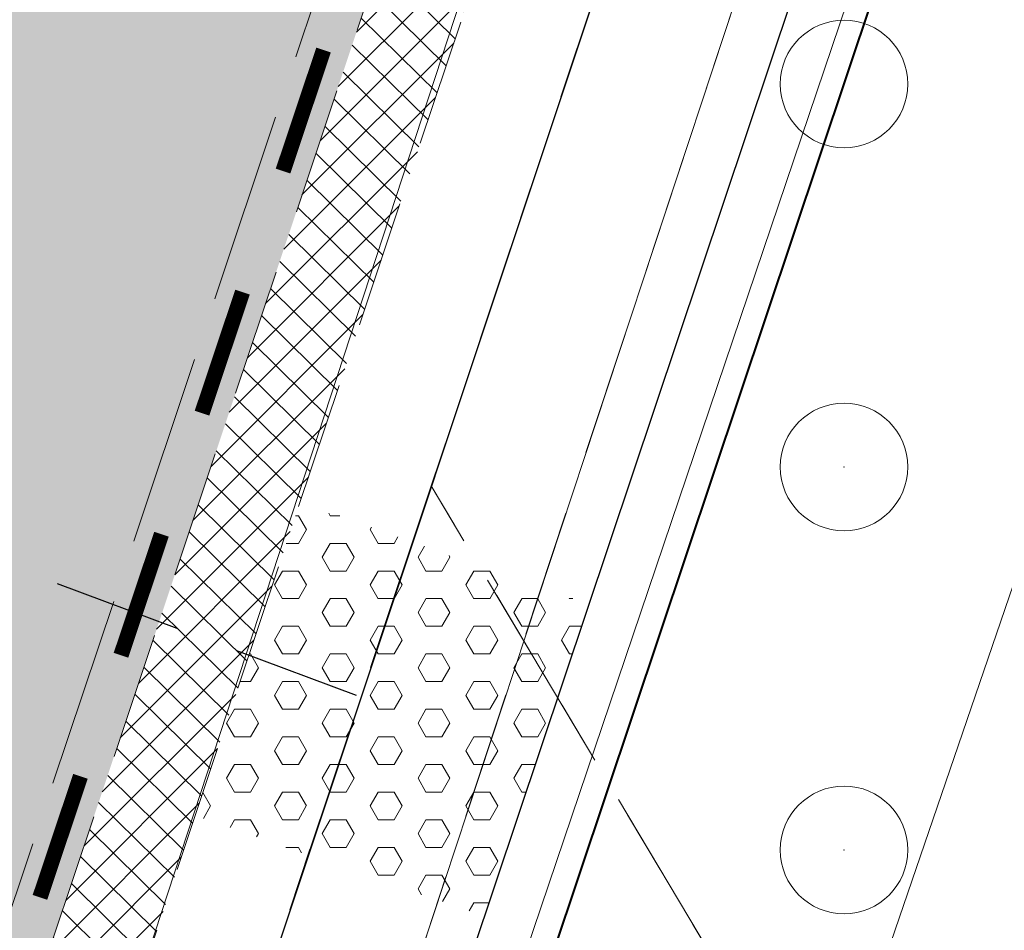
# Model space of a CAD drawing. Header units: metres. Extents: x 6599594 to 6600699, y 5687867 to 5691114.
# Tile 104 of 256: x 6599893.27 to 6599900.98, y 5688679.39 to 5688686.52. Entities that reach past the tile are written whole.
import ezdxf

# ---------------------------------------------------------------- set-up
doc = ezdxf.new("R2010")
doc.units = ezdxf.units.M
doc.header["$MEASUREMENT"] = 0
for name, pattern in [('1', [0]), ('3_EGBZ', [1.5, 1, -0.5]), ('BTO', [0]), ('BUG', [1.5, 1, -0.5]), ('BUW', [1.5, 1, -0.5]), ('GUK', [2, 1.5, -0.5]), ('GUZ', [1, 0.5, -0.5]), ('L_0_04', [1.5, 1, -0.5]), ('L_0_06', [2, 1.5, -0.5]), ('UPT', [0]), ('UPW', [0])]:
    doc.linetypes.add(name, pattern=pattern)
doc.layers.get('0').update_dxf_attribs({"color": 253, "linetype": 'CONTINUOUS', "lineweight": 13})
doc.layers.add('__gaPoziome', color=7, linetype='CONTINUOUS')
doc.layers.add('zzz.gaHSDomyslna', color=7, linetype='CONTINUOUS')
for name, color, linetype, lineweight in [('_dren', 30, '3_EGBZ', 40), ('_KDPRZYKANALIK', 14, 'BUW', 30), ('_kolor chodnik', 50, '1', 5), ('_kolor jezdnia', 4, '1', 0), ('_kolor pobocze', 211, '1', 5), ('_kolor umocn', 7, '1', 5), ('_kolor zjazdy kostka', 7, '1', 5), ('_kolor ścieżka @ 1', 10, '1', 0), ('_krawedz jezdni i pobocza', 7, 'BUG', 15), ('_podział mój', 201, 'BTO', 40), ('_row', 150, 'CONTINUOUS', 30), ('Dzialki', 130, '1', 30), ('Kontury', 252, 'GUK', 9), ('OT_Komunikacja', 7, 'CONTINUOUS', 0), ('OT_ZagospodarowanieTerenu', 7, 'CONTINUOUS', 0), ('UTTPOM_L_0', 30, 'UPT', 9), ('UWWPM_L_0', 5, 'UPW', 9), ('Uzytki', 252, 'GUZ', 9)]:
    doc.layers.add(name, color=color, linetype=linetype, lineweight=lineweight)
pattern_1 = [(45, (0, 0), (-0.1414213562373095, 0.1414213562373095), []), (135, (0, 0), (-0.1414213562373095, -0.1414213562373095), [])]

# ---------------------------------------------------------------- blocks, each defined once
blk = doc.blocks.new('230')
at = {"color": 0, "linetype": 'Continuous', "lineweight": 18}
blk.add_circle((0, 0), 1, dxfattribs=at)
blk = doc.blocks.new('hhh')
at = {"layer": '_podział mój'}
blk.add_line((6600030.348422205, 5689076.243038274), (6599864.227411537, 5688579.984196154), dxfattribs=at)
blk = doc.blocks.new('*U1196')
at = {"layer": 'zzz.gaHSDomyslna', "color": 182, "const_width": 0.12}
for points in [[(-64.75648564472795, -193.4492118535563), (-65.07391939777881, -194.3974923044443)], [(-65.391353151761, -195.3457727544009), (-65.70878690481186, -196.2940532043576)], [(-66.02622065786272, -197.2423336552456), (-66.34365441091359, -198.1906141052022)], [(-66.66108816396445, -199.1388945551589), (-66.97852191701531, -200.0871750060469)]]:
    blk.add_lwpolyline(points, dxfattribs=at)

msp = doc.modelspace()

# ---------------------------------------------------------------- hatches: boundary and pattern name
at = {"layer": '_kolor chodnik'}
h = msp.add_hatch(dxfattribs=at)
h.set_pattern_fill('ANSI37', color=256, scale=1.6)
h.set_pattern_definition(pattern_1)
h.paths.add_polyline_path([(6599849.938171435, 5688542.085872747), (6599852.232147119, 5688548.938742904), (6599853.573135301, 5688548.489851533), (6599853.827082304, 5688549.248475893), (6599851.793849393, 5688549.929093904), (6599849.895278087, 5688548.982823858), (6599847.823506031, 5688542.793750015)])
edge = h.paths.add_edge_path()
edge.add_line((6600018.106075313, 5689087.454911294), (6600022.42781917, 5689091.229234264))
edge.add_line((6600022.42781917, 5689091.229234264), (6600020.233254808, 5689093.742094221))
edge.add_line((6600020.233254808, 5689093.742094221), (6600017.159471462, 5689091.057656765))
edge.add_arc((6600023.275194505, 5689085.385140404), 8.34143334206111, 137.1531558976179, 148.8016577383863)
edge.add_line((6600016.140105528, 5689089.706021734), (6600018.106075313, 5689087.454911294))
h.paths.add_polyline_path([(6600038.501784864, 5689187.59229436), (6600037.906968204, 5689187.700586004), (6600037.638296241, 5689186.224843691), (6600038.240083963, 5689186.115282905)])
h.paths.add_polyline_path([(6600069.098302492, 5689360.276020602), (6600068.321239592, 5689360.413462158), (6600068.064048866, 5689358.936495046), (6600068.836639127, 5689358.799546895)])
h.paths.add_polyline_path([(6600082.393785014, 5689362.950258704), (6600082.941124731, 5689366.103121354), (6600081.481377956, 5689366.361351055), (6600080.923159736, 5689363.210828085)])
h.paths.add_polyline_path([(6600074.022236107, 5689388.065861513), (6600072.983907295, 5689388.249860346), (6600072.723374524, 5689386.772538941), (6600073.760538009, 5689386.588865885)])
h.paths.add_polyline_path([(6600105.602402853, 5689486.45426531), (6600106.738797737, 5689489.760539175), (6600105.28818975, 5689490.281952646), (6600104.132785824, 5689486.965912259)])
h.paths.add_polyline_path([(6600132.519778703, 5689678.737346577), (6600131.636986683, 5689678.922259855), (6600131.330470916, 5689677.453953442), (6600132.212256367, 5689677.269208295)])
h.paths.add_polyline_path([(6600156.649397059, 5689798.7449027), (6600156.48800471, 5689797.95886096), (6600157.450195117, 5689797.757316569), (6600157.615023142, 5689798.542205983)])
h.paths.add_polyline_path([(6600189.055358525, 5689948.643107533), (6600187.902868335, 5689948.884512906), (6600187.600024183, 5689947.417400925), (6600188.748131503, 5689947.176379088)])
edge = h.paths.add_edge_path()
edge.add_line((6600204.459383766, 5690032.969035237), (6600204.153258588, 5690031.227801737))
edge.add_arc((6600202.328347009, 5690027.299936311), 4.331100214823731, 41.853001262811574, 65.08011546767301, ccw=False)
edge.add_arc((6600032.903931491, 5690051.979071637), 174.020003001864, 352.8070218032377, 353.495463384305)
edge.add_arc((6600202.372679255, 5690027.343587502), 5.999999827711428, 55.12102442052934, 69.64815978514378)
edge = h.paths.add_edge_path()
edge.add_line((6600205.046027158, 5690040.265402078), (6600204.972740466, 5690038.483452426))
edge.add_arc((6600203.986269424, 5690044.401803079), 5.999999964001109, 279.4630688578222, 294.9140560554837)
edge.add_line((6600206.513819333, 5690038.960158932), (6600206.607027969, 5690041.030672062))
edge.add_arc((6600203.986269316, 5690044.401803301), 4.270000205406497, 284.3702444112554, 307.86193139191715, ccw=False)
edge = h.paths.add_edge_path()
edge.add_arc((6600203.547470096, 5690044.558759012), 6.446878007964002, 324.43500910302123, 356.20133685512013, ccw=False)
edge.add_arc((6600203.986269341, 5690044.401803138), 6.000000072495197, 323.2169970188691, 357.4193489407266)
h.paths.add_polyline_path([(6600208.910055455, 5690121.713696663), (6600208.146285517, 5690121.748120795), (6600207.125602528, 5690121.794124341), (6600209.971605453, 5690121.665851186)])
edge = h.paths.add_edge_path()
edge.add_line((6600238.769818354, 5690481.648294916), (6600240.338176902, 5690490.87374652))
edge.add_line((6600240.338176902, 5690490.87374652), (6600241.251295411, 5690510.829461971))
edge.add_line((6600241.251295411, 5690510.829461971), (6600239.524022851, 5690510.928942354))
edge.add_line((6600239.524022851, 5690510.928942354), (6600238.633343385, 5690491.167757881))
edge.add_line((6600238.633343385, 5690491.167757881), (6600234.579716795, 5690467.661262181))
edge.add_line((6600234.579716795, 5690467.661262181), (6600234.449796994, 5690464.966873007))
edge.add_arc((6600242.443669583, 5690464.607462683), 8.001948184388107, 177.4256737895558, 268.2543056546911)
edge.add_line((6600242.199903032, 5690456.609228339), (6600242.216657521, 5690457.359274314))
edge.add_line((6600242.216657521, 5690457.359274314), (6600242.305257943, 5690458.836738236))
edge.add_arc((6600242.444504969, 5690464.607952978), 5.772894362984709, 177.0298084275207, 268.6178439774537, ccw=False)
edge.add_line((6600236.679365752, 5690464.907083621), (6600236.951876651, 5690470.95443634))
edge.add_line((6600236.951876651, 5690470.95443634), (6600238.15078669, 5690478.210832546))
edge.add_line((6600238.15078669, 5690478.210832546), (6600238.769818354, 5690481.648294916))
h.paths.add_polyline_path([(6600238.769818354, 5690481.648294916), (6600238.15078669, 5690478.210832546), (6600239.670056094, 5690477.930590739), (6600240.266710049, 5690481.376366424)])
edge = h.paths.add_edge_path()
edge.add_line((6600223.366500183, 5690460.339976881), (6600223.278629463, 5690457.997544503))
edge.add_arc((6600220.967166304, 5690465.656339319), 7.999999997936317, 286.7940807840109, 300.2738222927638)
edge.add_line((6600225.000231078, 5690458.747331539), (6600225.240084, 5690461.623695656))
edge.add_arc((6600221.105749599, 5690465.648640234), 5.76999998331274, 293.06724424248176, 315.7681070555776, ccw=False)
edge = h.paths.add_edge_path()
edge.add_arc((6600220.025145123, 5690444.676291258), 5.770000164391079, 37.996647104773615, 59.94382588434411, ccw=False)
edge.add_line((6600224.572175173, 5690448.22839199), (6600224.817793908, 5690451.081798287))
edge.add_arc((6600220.025145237, 5690444.676291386), 7.999999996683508, 53.19588653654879, 68.15166733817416)
edge.add_line((6600223.00235276, 5690452.101669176), (6600222.91504296, 5690449.670427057))
edge = h.paths.add_edge_path()
edge.add_arc((6600221.105749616, 5690465.648640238), 7.999999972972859, 328.0222308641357, 357.0132597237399)
edge.add_line((6600229.094882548, 5690465.23180147), (6600229.218816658, 5690467.593604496))
edge.add_line((6600229.218816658, 5690467.593604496), (6600228.218919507, 5690467.645774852))
edge.add_line((6600228.218919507, 5690467.645774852), (6600227.891778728, 5690461.411918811))
h.paths.add_polyline_path([(6600200.980142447, 5690012.236744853), (6600202.317278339, 5690011.956662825), (6600202.522293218, 5690012.935421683), (6600201.182321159, 5690013.216097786)])
h.paths.add_polyline_path([(6600196.457878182, 5689983.98337835), (6600195.202332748, 5689984.246370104), (6600194.899091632, 5689982.777335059), (6600196.150355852, 5689982.515240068)])
edge = h.paths.add_edge_path()
edge.add_line((6600112.305909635, 5689517.991018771), (6600112.691041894, 5689519.807934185))
edge.add_line((6600112.691041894, 5689519.807934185), (6600113.245521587, 5689522.423769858))
edge.add_line((6600113.245521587, 5689522.423769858), (6600111.553124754, 5689522.782507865))
edge.add_line((6600111.553124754, 5689522.782507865), (6600107.405864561, 5689503.21722655))
edge.add_line((6600107.405864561, 5689503.21722655), (6600099.494506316, 5689480.361667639))
edge.add_line((6600099.494506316, 5689480.361667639), (6600099.182814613, 5689478.891218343))
edge.add_arc((6600107.008997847, 5689477.232359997), 8.000059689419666, 168.0325629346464, 257.7529108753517)
edge.add_line((6600105.311960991, 5689469.414366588), (6600105.784990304, 5689471.593619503))
edge.add_arc((6600107.008927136, 5689477.232314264), 5.769999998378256, 168.0321375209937, 257.7533362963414, ccw=False)
edge.add_line((6600101.364343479, 5689478.42879883), (6600101.647245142, 5689479.76342708))
edge.add_line((6600101.647245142, 5689479.76342708), (6600104.132785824, 5689486.965912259))
edge.add_line((6600104.132785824, 5689486.965912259), (6600105.28818975, 5689490.281952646))
edge.add_line((6600105.28818975, 5689490.281952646), (6600108.240043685, 5689498.809726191))
edge.add_line((6600108.240043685, 5689498.809726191), (6600112.305909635, 5689517.991018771))
h.paths.add_polyline_path([(6600136.009573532, 5689645.499114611), (6600138.333647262, 5689645.012304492), (6600138.661671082, 5689646.578318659), (6600134.869459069, 5689647.372651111)])
at = {"layer": '_kolor jezdnia'}
h = msp.add_hatch(dxfattribs=at)
h.set_pattern_fill('ANSI37', color=4, scale=3.5)
h.set_pattern_definition([(45, (0, 0), (-0.3093592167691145, 0.3093592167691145), []), (135, (0, 0), (-0.3093592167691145, -0.3093592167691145), [])])
edge = h.paths.add_edge_path()
edge.add_line((6599833.066047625, 5688539.933393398), (6599850.649511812, 5688527.983462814))
edge.add_arc((6599857.337592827, 5688536.653968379), 10.95025544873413, 169.5012687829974, 232.3548431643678, ccw=False)
edge.add_arc((6599858.085851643, 5688536.618142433), 11.69295282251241, 162.2507788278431, 169.9967502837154, ccw=False)
edge.add_line((6599846.949484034, 5688540.182754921), (6599847.823506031, 5688542.793750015))
edge.add_line((6599847.823506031, 5688542.793750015), (6599849.895278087, 5688548.982823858))
edge.add_line((6599849.895278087, 5688548.982823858), (6599852.434748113, 5688556.56906746))
edge.add_line((6599852.434748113, 5688556.56906746), (6599928.48625871, 5688783.760284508))
edge.add_line((6599928.48625871, 5688783.760284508), (6599931.025728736, 5688791.34652811))
edge.add_line((6599931.025728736, 5688791.34652811), (6599996.657773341, 5688987.411326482))
edge.add_line((6599996.657773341, 5688987.411326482), (6599999.197243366, 5688994.997570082))
edge.add_line((6599999.197243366, 5688994.997570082), (6600021.930100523, 5689062.908193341))
edge.add_line((6600021.930100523, 5689062.908193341), (6600017.620224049, 5689067.371531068))
edge.add_line((6600017.620224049, 5689067.371531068), (6600016.714558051, 5689064.654078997))
edge.add_line((6600016.714558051, 5689064.654078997), (6600012.423620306, 5689051.835617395))
edge.add_line((6600012.423620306, 5689051.835617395), (6600009.884150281, 5689044.249373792))
edge.add_line((6600009.884150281, 5689044.249373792), (6599977.53516164, 5688947.612159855))
edge.add_line((6599977.53516164, 5688947.612159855), (6599974.995691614, 5688940.025916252))
edge.add_line((6599974.995691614, 5688940.025916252), (6599942.096912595, 5688841.746295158))
edge.add_line((6599942.096912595, 5688841.746295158), (6599939.557442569, 5688834.160051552))
edge.add_line((6599939.557442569, 5688834.160051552), (6599882.679288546, 5688664.246042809))
edge.add_line((6599882.679288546, 5688664.246042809), (6599880.139818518, 5688656.659799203))
edge.add_line((6599880.139818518, 5688656.659799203), (6599852.46454386, 5688573.984527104))
edge.add_line((6599852.46454386, 5688573.984527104), (6599842.470137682, 5688544.127903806))
edge.add_arc((6599835.706422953, 5688546.652910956), 7.219660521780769, 248.5480913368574, 339.52856074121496, ccw=False)
h.paths.add_polyline_path([(6600044.653202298, 5689172.271628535), (6600046.276244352, 5689181.431901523), (6600047.759199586, 5689189.801539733), (6600051.0603021, 5689208.432603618), (6600052.368792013, 5689215.817578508), (6600054.808584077, 5689229.587499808), (6600056.11707399, 5689236.972474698), (6600057.346666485, 5689243.912161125), (6600058.655146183, 5689251.297078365), (6600058.831439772, 5689252.292060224), (6600060.098987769, 5689259.445963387), (6600060.139929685, 5689259.677035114), (6600061.407468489, 5689266.830886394), (6600072.329030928, 5689328.470998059), (6600073.637511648, 5689335.855921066), (6600077.337304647, 5689356.73715072), (6600078.820259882, 5689365.106788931), (6600081.142794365, 5689378.214921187), (6600082.538516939, 5689386.092227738), (6600095.187867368, 5689457.483787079), (6600091.082877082, 5689465.8405575), (6600089.043088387, 5689454.328211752), (6600087.870641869, 5689447.711051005), (6600087.560133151, 5689445.958573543), (6600086.562151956, 5689440.326076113), (6600082.433200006, 5689417.022719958), (6600080.95024477, 5689408.65308175), (6600077.202698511, 5689387.502337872), (6600075.719743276, 5689379.132699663), (6600073.469199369, 5689366.430874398), (6600071.986244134, 5689358.061236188), (6600069.98686466, 5689346.776955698), (6600068.591142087, 5689338.899649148), (6600065.559290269, 5689321.78820693), (6600064.163567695, 5689313.910900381), (6600059.719426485, 5689288.828650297), (6600058.323703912, 5689280.951343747), (6600057.563846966, 5689276.662793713), (6600056.168124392, 5689268.785487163), (6600054.804920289, 5689261.091711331), (6600053.409197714, 5689253.21440478), (6600053.264817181, 5689252.399536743), (6600051.869094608, 5689244.522230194), (6600051.183555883, 5689240.653124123), (6600049.787833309, 5689232.775817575), (6600046.593849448, 5689214.749319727), (6600045.198126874, 5689206.872013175), (6600044.41754409, 5689202.466488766), (6600042.934588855, 5689194.096850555), (6600036.429952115, 5689157.38538759), (6600034.946996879, 5689149.01574938), (6600030.579776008, 5689124.367629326), (6600027.529365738, 5689107.151445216), (6600024.895072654, 5689094.014582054), (6600030.583685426, 5689094.264316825), (6600032.945013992, 5689106.191885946), (6600043.170247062, 5689163.901990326)])
edge = h.paths.add_edge_path()
edge.add_line((6600111.106812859, 5689535.144351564), (6600111.256844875, 5689535.85214863))
edge.add_line((6600111.256844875, 5689535.85214863), (6600112.915748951, 5689543.678261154))
edge.add_line((6600112.915748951, 5689543.678261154), (6600117.304772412, 5689564.384094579))
edge.add_line((6600117.304772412, 5689564.384094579), (6600119.067357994, 5689572.699339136))
edge.add_line((6600119.067357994, 5689572.699339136), (6600120.087667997, 5689577.512794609))
edge.add_line((6600120.087667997, 5689577.512794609), (6600121.642890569, 5689584.849775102))
edge.add_line((6600121.642890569, 5689584.849775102), (6600128.436769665, 5689616.900852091))
edge.add_line((6600128.436769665, 5689616.900852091), (6600129.991992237, 5689624.237832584))
edge.add_line((6600129.991992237, 5689624.237832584), (6600132.660554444, 5689636.827148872))
edge.add_line((6600132.660554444, 5689636.827148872), (6600133.208838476, 5689639.444704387))
edge.add_line((6600133.208838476, 5689639.444704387), (6600134.848957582, 5689647.274775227))
edge.add_line((6600134.848957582, 5689647.274775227), (6600138.97649476, 5689666.979995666))
edge.add_line((6600138.97649476, 5689666.979995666), (6600140.51410642, 5689674.320687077))
edge.add_line((6600140.51410642, 5689674.320687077), (6600145.209128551, 5689696.735129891))
edge.add_line((6600145.209128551, 5689696.735129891), (6600146.746740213, 5689704.075821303))
edge.add_line((6600146.746740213, 5689704.075821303), (6600151.462308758, 5689726.588354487))
edge.add_line((6600151.462308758, 5689726.588354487), (6600152.999920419, 5689733.929045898))
edge.add_line((6600152.999920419, 5689733.929045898), (6600155.244070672, 5689744.642813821))
edge.add_line((6600155.244070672, 5689744.642813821), (6600156.781682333, 5689751.983505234))
edge.add_line((6600156.781682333, 5689751.983505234), (6600161.635515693, 5689775.156126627))
edge.add_line((6600161.635515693, 5689775.156126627), (6600163.378142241, 5689783.475576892))
edge.add_line((6600163.378142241, 5689783.475576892), (6600163.850769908, 5689785.731942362))
edge.add_line((6600163.850769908, 5689785.731942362), (6600167.028500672, 5689800.902704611))
edge.add_line((6600167.028500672, 5689800.902704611), (6600179.49088801, 5689860.399222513))
edge.add_line((6600179.49088801, 5689860.399222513), (6600181.233514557, 5689868.718672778))
edge.add_line((6600181.233514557, 5689868.718672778), (6600181.84713393, 5689871.648144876))
edge.add_line((6600181.84713393, 5689871.648144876), (6600183.384745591, 5689878.988836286))
edge.add_line((6600183.384745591, 5689878.988836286), (6600184.935818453, 5689886.393792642))
edge.add_line((6600184.935818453, 5689886.393792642), (6600186.575937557, 5689894.223863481))
edge.add_line((6600186.575937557, 5689894.223863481), (6600194.05133812, 5689929.912074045))
edge.add_line((6600194.05133812, 5689929.912074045), (6600195.691457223, 5689937.742144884))
edge.add_line((6600195.691457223, 5689937.742144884), (6600202.915799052, 5689972.231779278))
edge.add_line((6600202.915799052, 5689972.231779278), (6600204.555918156, 5689980.061850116))
edge.add_line((6600204.555918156, 5689980.061850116), (6600206.062781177, 5689987.255744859))
edge.add_line((6600206.062781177, 5689987.255744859), (6600207.702900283, 5689995.085815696))
edge.add_line((6600207.702900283, 5689995.085815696), (6600210.232559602, 5690007.162628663))
edge.add_line((6600210.232559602, 5690007.162628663), (6600211.694938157, 5690014.144150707))
edge.add_arc((6600028.177652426, 5690052.584442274), 187.5000004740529, 348.1696294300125, 357.4195276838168)
edge.add_line((6600215.487522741, 5690044.142720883), (6600208.310270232, 5690026.480446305))
edge.add_arc((6600032.903933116, 5690051.97907145), 177.2500013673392, 348.1696294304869, 351.7289130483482, ccw=False)
edge.add_line((6600206.38894146, 5690015.640182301), (6600205.966941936, 5690013.625519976))
edge.add_line((6600205.966941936, 5690013.625519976), (6600204.326822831, 5690005.795449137))
edge.add_line((6600204.326822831, 5690005.795449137), (6600197.076961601, 5689971.183982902))
edge.add_line((6600197.076961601, 5689971.183982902), (6600195.334335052, 5689962.864532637))
edge.add_line((6600195.334335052, 5689962.864532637), (6600193.44722506, 5689953.855305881))
edge.add_line((6600193.44722506, 5689953.855305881), (6600191.909227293, 5689946.512771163))
edge.add_line((6600191.909227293, 5689946.512771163), (6600185.496844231, 5689915.899498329))
edge.add_line((6600185.496844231, 5689915.899498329), (6600183.856521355, 5689908.068454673))
edge.add_line((6600183.856521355, 5689908.068454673), (6600182.066605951, 5689899.523243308))
edge.add_line((6600182.066605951, 5689899.523243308), (6600180.32407057, 5689891.204228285))
edge.add_line((6600180.32407057, 5689891.204228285), (6600174.320344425, 5689862.541919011))
edge.add_line((6600174.320344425, 5689862.541919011), (6600172.577809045, 5689854.222903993))
edge.add_line((6600172.577809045, 5689854.222903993), (6600163.663810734, 5689811.666703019))
edge.add_line((6600163.663810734, 5689811.666703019), (6600162.023782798, 5689803.837067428))
edge.add_line((6600162.023782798, 5689803.837067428), (6600160.924220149, 5689798.587659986))
edge.add_line((6600160.924220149, 5689798.587659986), (6600159.279208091, 5689790.734229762))
edge.add_line((6600159.279208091, 5689790.734229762), (6600157.107250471, 5689780.365115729))
edge.add_line((6600157.107250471, 5689780.365115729), (6600155.462238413, 5689772.511685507))
edge.add_line((6600155.462238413, 5689772.511685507), (6600153.380318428, 5689762.572418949))
edge.add_line((6600153.380318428, 5689762.572418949), (6600151.735124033, 5689754.718118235))
edge.add_line((6600151.735124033, 5689754.718118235), (6600148.586504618, 5689739.686336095))
edge.add_line((6600148.586504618, 5689739.686336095), (6600146.885007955, 5689731.563243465))
edge.add_line((6600146.885007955, 5689731.563243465), (6600141.75088822, 5689707.052510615))
edge.add_line((6600141.75088822, 5689707.052510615), (6600140.110896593, 5689699.223048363))
edge.add_line((6600140.110896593, 5689699.223048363), (6600133.483561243, 5689667.583574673))
edge.add_line((6600133.483561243, 5689667.583574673), (6600131.860394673, 5689659.834436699))
edge.add_line((6600131.860394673, 5689659.834436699), (6600131.740984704, 5689659.26436315))
edge.add_line((6600131.740984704, 5689659.26436315), (6600130.117814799, 5689651.515209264))
edge.add_line((6600130.117814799, 5689651.515209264), (6600127.27873359, 5689637.961189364))
edge.add_line((6600127.27873359, 5689637.961189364), (6600126.924568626, 5689636.290366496))
edge.add_line((6600126.924568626, 5689636.290366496), (6600125.166244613, 5689627.995226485))
edge.add_line((6600125.166244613, 5689627.995226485), (6600118.009503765, 5689594.232298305))
edge.add_line((6600118.009503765, 5689594.232298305), (6600116.25117975, 5689585.937158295))
edge.add_line((6600116.25117975, 5689585.937158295), (6600113.665314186, 5689573.737975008))
edge.add_line((6600113.665314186, 5689573.737975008), (6600111.898534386, 5689565.402943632))
edge.add_line((6600111.898534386, 5689565.402943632), (6600104.889982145, 5689532.339115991))
edge.add_line((6600104.889982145, 5689532.339115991), (6600103.22663594, 5689524.492047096))
edge.add_line((6600103.22663594, 5689524.492047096), (6600096.623876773, 5689493.342605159))
edge.add_line((6600096.623876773, 5689493.342605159), (6600094.968986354, 5689485.535427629))
edge.add_line((6600094.968986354, 5689485.535427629), (6600094.300101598, 5689482.379870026))
edge.add_line((6600094.300101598, 5689482.379870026), (6600099.182814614, 5689478.891218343))
edge.add_line((6600099.182814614, 5689478.891218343), (6600099.494506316, 5689480.361667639))
edge.add_line((6600099.494506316, 5689480.361667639), (6600111.106812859, 5689535.144351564))
edge = h.paths.add_edge_path()
edge.add_arc((6600239.213891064, 5690851.400367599), 10.00000000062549, -2.8342403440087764, 76.13703556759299, ccw=False)
edge.add_line((6600249.201658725, 5690850.905901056), (6600249.082723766, 5690848.503524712))
edge.add_line((6600249.082723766, 5690848.503524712), (6600247.016487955, 5690806.767468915))
edge.add_line((6600247.016487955, 5690806.767468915), (6600246.092398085, 5690789.152178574))
edge.add_line((6600246.092398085, 5690789.152178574), (6600233.768116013, 5690572.015170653))
edge.add_line((6600233.768116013, 5690572.015170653), (6600228.959056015, 5690465.296202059))
edge.add_line((6600228.959056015, 5690465.296202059), (6600234.588724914, 5690465.017134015))
edge.add_line((6600234.588724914, 5690465.017134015), (6600239.262540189, 5690571.767576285))
edge.add_line((6600239.262540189, 5690571.767576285), (6600252.50503885, 5690806.400146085))
edge.add_line((6600252.50503885, 5690806.400146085), (6600254.569211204, 5690848.094521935))
edge.add_arc((6600262.559425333, 5690847.6989487), 7.999999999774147, 76.13703557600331, 177.1657596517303, ccw=False)
edge.add_line((6600264.476229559, 5690855.465921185), (6600241.609896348, 5690861.109083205))
edge = h.paths.add_edge_path()
edge.add_line((6600250.031475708, 5690451.625307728), (6600250.231741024, 5690455.772579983))
edge.add_line((6600250.231741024, 5690455.772579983), (6600246.257763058, 5690456.417303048))
edge.add_line((6600246.257763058, 5690456.417303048), (6600242.171761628, 5690456.61060902))
edge.add_arc((6600242.563100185, 5690464.586983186), 7.985968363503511, 176.9123644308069, 267.1911945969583, ccw=False)
edge.add_line((6600234.588724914, 5690465.017134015), (6600228.959056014, 5690465.296202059))
edge.add_arc((6600220.965133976, 5690465.657286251), 8.002072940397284, 267.8289300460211, 357.413716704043, ccw=False)
edge.add_line((6600220.661989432, 5690457.660957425), (6600212.406915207, 5690458.119572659))
edge.add_line((6600212.406915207, 5690458.119572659), (6600208.431872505, 5690457.817501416))
edge.add_line((6600208.431872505, 5690457.817501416), (6600208.233912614, 5690454.548331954))
edge.add_line((6600208.233912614, 5690454.548331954), (6600212.129565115, 5690453.127270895))
edge.add_line((6600212.129565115, 5690453.127270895), (6600218.640548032, 5690452.76554962))
edge.add_line((6600218.640548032, 5690452.76554962), (6600216.486747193, 5690452.885205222))
edge.add_line((6600216.486747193, 5690452.885205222), (6600220.468905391, 5690452.663974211))
edge.add_arc((6600220.025145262, 5690444.676291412), 7.99999997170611, -0.3386579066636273, 86.8201700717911, ccw=False)
edge.add_line((6600228.025005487, 5690444.629006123), (6600227.803602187, 5690439.649256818))
edge.add_line((6600227.803602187, 5690439.649256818), (6600226.885525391, 5690435.936828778))
edge.add_line((6600226.885525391, 5690435.936828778), (6600225.534849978, 5690405.967249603))
edge.add_line((6600225.534849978, 5690405.967249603), (6600226.115199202, 5690402.187514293))
edge.add_line((6600226.115199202, 5690402.187514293), (6600213.445139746, 5690121.008786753))
edge.add_line((6600213.445139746, 5690121.008786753), (6600213.352800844, 5690118.960058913))
edge.add_line((6600213.352800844, 5690118.960058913), (6600209.980184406, 5690044.131649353))
edge.add_arc((6600203.98626942, 5690044.401803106), 5.999999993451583, 257.4162346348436, 357.41934921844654, ccw=False)
edge.add_line((6600202.679069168, 5690038.545931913), (6600201.589735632, 5690033.666039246))
edge.add_line((6600201.589735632, 5690033.666039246), (6600203.67987942, 5690033.199458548))
edge.add_arc((6600202.372679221, 5690027.343587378), 5.999999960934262, -8.27108729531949, 77.41623506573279, ccw=False)
edge.add_line((6600208.310270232, 5690026.480446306), (6600215.487522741, 5690044.142720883))
edge.add_line((6600215.487522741, 5690044.142720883), (6600216.199687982, 5690059.9446614))
edge.add_line((6600216.199687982, 5690059.9446614), (6600216.537356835, 5690067.437056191))
edge.add_line((6600216.537356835, 5690067.437056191), (6600223.893528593, 5690230.66011469))
edge.add_line((6600223.893528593, 5690230.66011469), (6600224.231197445, 5690238.152509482))
edge.add_line((6600224.231197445, 5690238.152509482), (6600233.507835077, 5690443.987992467))
edge.add_arc((6600241.499722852, 5690443.627812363), 7.999999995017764, 87.29208981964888, 177.4195277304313, ccw=False)
edge.add_line((6600241.877677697, 5690451.618879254), (6600246.021541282, 5690451.422886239))
edge.add_line((6600246.021541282, 5690451.422886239), (6600246.427694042, 5690451.44338883))
edge.add_line((6600246.427694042, 5690451.44338883), (6600246.79397003, 5690451.461878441))
edge.add_line((6600246.79397003, 5690451.461878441), (6600250.031475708, 5690451.625307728))
edge = h.paths.add_edge_path()
edge.add_line((6600007.33756506, 5689086.20374581), (6600006.980466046, 5689080.740822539))
edge.add_line((6600006.980466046, 5689080.740822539), (6600007.229745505, 5689080.720859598))
edge.add_line((6600007.229745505, 5689080.720859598), (6600008.093335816, 5689080.601653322))
edge.add_line((6600008.093335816, 5689080.601653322), (6600008.702681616, 5689080.53831051))
edge.add_arc((6600008.140193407, 5689070.554142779), 9.999999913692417, -18.557800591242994, 86.77547804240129, ccw=False)
edge.add_line((6600017.620224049, 5689067.371531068), (6600021.930100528, 5689062.908193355))
edge.add_arc((6599734.83819726, 5689159.011261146), 302.7499967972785, 341.4922000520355, 343.8640860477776)
edge.add_arc((6600034.895369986, 5689072.315877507), 9.581213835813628, 98.63328270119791, 164.5273290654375, ccw=False)
edge.add_line((6600033.457137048, 5689081.788529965), (6600033.832640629, 5689081.798737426))
edge.add_line((6600033.832640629, 5689081.798737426), (6600034.422462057, 5689082.05700874))
edge.add_line((6600034.422462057, 5689082.05700874), (6600036.833623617, 5689082.139040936))
edge.add_line((6600036.833623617, 5689082.139040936), (6600036.730225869, 5689087.148851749))
edge.add_line((6600036.730225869, 5689087.148851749), (6600036.579860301, 5689087.134303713))
edge.add_arc((6600036.479565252, 5689093.136286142), 6.002820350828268, 169.1687651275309, 270.9573417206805, ccw=False)
edge.add_line((6600030.583685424, 5689094.264316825), (6600024.895072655, 5689094.014582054))
edge.add_arc((6600015.200558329, 5689096.162123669), 9.929528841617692, 271.0943432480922, 347.5094668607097, ccw=False)
edge.add_arc((6600014.909438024, 5689089.646776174), 3.446070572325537, 264.4236009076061, 278.0194998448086, ccw=False)
edge.add_line((6600014.574573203, 5689086.217014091), (6600014.299554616, 5689086.232508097))
edge.add_line((6600014.299554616, 5689086.232508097), (6600010.474232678, 5689086.448019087))
edge.add_line((6600010.474232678, 5689086.448019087), (6600007.33756506, 5689086.20374581))
edge = h.paths.add_edge_path()
edge.add_line((6600105.490725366, 5689463.953528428), (6600106.927559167, 5689464.047234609))
edge.add_line((6600106.927559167, 5689464.047234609), (6600107.835, 5689468.66))
edge.add_line((6600107.835, 5689468.66), (6600105.311960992, 5689469.414366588))
edge.add_arc((6600107.008997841, 5689477.232359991), 8.000059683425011, 168.0325628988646, 257.75291091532, ccw=False)
edge.add_line((6600099.182814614, 5689478.891218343), (6600094.300101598, 5689482.379870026))
edge.add_arc((6600586.245114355, 5689378.104238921), 502.8750369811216, 168.032376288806, 169.9522165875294)
edge.add_line((6600091.082877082, 5689465.8405575), (6600095.187867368, 5689457.483787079))
edge.add_arc((6600103.065173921, 5689456.088064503), 8.000000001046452, 77.7533362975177, 169.9524553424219, ccw=False)
edge.add_line((6600104.762140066, 5689463.906012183), (6600105.490725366, 5689463.953528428))
at = {"layer": '_kolor pobocze'}
h = msp.add_hatch(dxfattribs=at)
h.set_pattern_fill('ANSI37', color=256, scale=1.6)
h.set_pattern_definition(pattern_1)
h.paths.add_polyline_path([(6599932.280385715, 5688783.281118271), (6599932.51846103, 5688783.99232861), (6599930.384830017, 5688784.706554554), (6599928.486258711, 5688783.760284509), (6599900.424162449, 5688699.929447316), (6599901.135372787, 5688699.691372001), (6599929.09885504, 5688783.227616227), (6599930.441347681, 5688783.896730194)])
h.paths.add_polyline_path([(6599863.82305472, 5688584.885679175), (6599865.662092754, 5688584.270067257), (6599865.900168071, 5688584.981277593), (6599863.766537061, 5688585.69550354), (6599861.867965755, 5688584.749233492), (6599852.434748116, 5688556.569067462), (6599852.907883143, 5688555.61978181), (6599862.297350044, 5688583.669249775), (6599862.358334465, 5688583.85143058), (6599862.480562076, 5688584.216565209)])
h.paths.add_polyline_path([(6599865.891775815, 5688591.038664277), (6599865.217260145, 5688592.39199476), (6599901.135372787, 5688699.691372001), (6599900.424162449, 5688699.929447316), (6599864.407435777, 5688592.335477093), (6599865.353705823, 5688590.436905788), (6599867.487336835, 5688589.722679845), (6599867.72541215, 5688590.433890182)])
at = {"layer": '_kolor umocn', "ltscale": 0.5}
h = msp.add_hatch(dxfattribs=at)
h.set_pattern_fill('HEX', color=256)
h.set_pattern_definition([(0, (-339.8015606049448, -2025.284225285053), (0, 0.2165063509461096), [0.125, -0.25]), (120, (-339.8015606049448, -2025.284225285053), (-0.1875, -0.1082531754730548), [0.1249999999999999, -0.2499999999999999]), (60, (-339.6765606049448, -2025.284225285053), (-0.1875, 0.1082531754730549), [0.125, -0.25])])
h.paths.add_polyline_path([(6599897.724329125, 5688681.940814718), (6599895.462251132, 5688682.743866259), (6599894.640101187, 5688680.28783027), (6599896.906909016, 5688679.498908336)])
at = {"layer": '_kolor zjazdy kostka'}
h = msp.add_hatch(dxfattribs=at)
h.set_pattern_fill('ANSI37', color=256, scale=1.6)
h.set_pattern_definition(pattern_1)
h.paths.add_polyline_path([(6600244.137440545, 5690813.934732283), (6600242.369522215, 5690814.022127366), (6600242.097568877, 5690808.528921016), (6600243.865482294, 5690808.441426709)])
h.paths.add_polyline_path([(6600247.012128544, 5690806.679412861), (6600247.442736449, 5690815.377295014), (6600247.393289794, 5690814.378518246), (6600247.113277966, 5690808.722537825)])
h.paths.add_polyline_path([(6600242.297085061, 5690788.088808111), (6600240.958726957, 5690788.155683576), (6600240.648818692, 5690782.664569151), (6600241.987258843, 5690782.599147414)])
h.paths.add_polyline_path([(6600245.558275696, 5690780.919298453), (6600246.037231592, 5690789.405686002), (6600244.985820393, 5690788.453468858), (6600244.612601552, 5690781.981345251)])
h.paths.add_polyline_path([(6600241.348405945, 5690723.711515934), (6600242.272017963, 5690722.691689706), (6600242.749709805, 5690731.155680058), (6600241.698138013, 5690730.203317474), (6600241.472690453, 5690726.27550499)])
h.paths.add_polyline_path([(6600225.772794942, 5690394.589141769), (6600224.731429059, 5690393.637598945), (6600224.461246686, 5690387.644646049), (6600225.412923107, 5690386.603142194)])
h.paths.add_polyline_path([(6600223.012390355, 5690333.280720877), (6600223.372595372, 5690341.272607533), (6600222.32835346, 5690340.318436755), (6600222.058239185, 5690334.324941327)])
h.paths.add_polyline_path([(6600215.496388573, 5690166.390602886), (6600215.856593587, 5690174.382489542), (6600214.812834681, 5690173.428760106), (6600214.542018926, 5690167.435062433)])
h.paths.add_polyline_path([(6600212.446537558, 5690121.053392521), (6600213.399499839, 5690120.010473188), (6600213.788744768, 5690128.503024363), (6600212.745135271, 5690127.54943145)])
h.paths.add_polyline_path([(6600209.977420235, 5690121.665589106), (6600210.225142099, 5690127.162117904), (6600207.346107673, 5690127.291879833), (6600207.119593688, 5690121.794395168)])
h.paths.add_polyline_path([(6600207.950178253, 5690070.725854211), (6600204.880846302, 5690070.828947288), (6600204.643784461, 5690065.333808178), (6600207.702521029, 5690065.204598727)])
h.paths.add_polyline_path([(6600200.981479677, 5690012.236464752), (6600199.969248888, 5690007.339980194), (6600201.282587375, 5690007.064882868), (6600202.31726072, 5690011.956666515)])
h.paths.add_polyline_path([(6600193.613960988, 5689970.406358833), (6600192.398010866, 5689970.660657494), (6600191.286205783, 5689965.274578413), (6600192.486379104, 5689965.023185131)])
h.paths.add_polyline_path([(6600189.061271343, 5689948.671423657), (6600189.98413328, 5689953.050774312), (6600188.818902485, 5689953.32186217), (6600187.908781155, 5689948.91282903)])
h.paths.add_polyline_path([(6600180.976201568, 5689915.317449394), (6600179.952861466, 5689910.421322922), (6600181.008474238, 5689910.200199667), (6600182.033843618, 5689915.09540201)])
h.paths.add_polyline_path([(6600176.508279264, 5689893.538690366), (6600177.476023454, 5689893.335973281), (6600178.603605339, 5689898.719146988), (6600177.636002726, 5689898.922290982)])
h.paths.add_polyline_path([(6600179.28182965, 5689859.401159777), (6600180.522246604, 5689860.211927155), (6600181.057490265, 5689860.561775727), (6600183.598022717, 5689860.029600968), (6600184.726606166, 5689865.412570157), (6600182.186324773, 5689865.943033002), (6600181.604764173, 5689866.832779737), (6600181.024456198, 5689867.720610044)])
h.paths.add_polyline_path([(6600160.200810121, 5689810.862606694), (6600159.232772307, 5689811.065842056), (6600158.207991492, 5689806.171529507), (6600159.175735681, 5689805.968812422)])
h.paths.add_polyline_path([(6600156.49391753, 5689797.987177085), (6600155.463416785, 5689793.068691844), (6600156.431160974, 5689792.865974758), (6600157.461419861, 5689797.784520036)])
edge = h.paths.add_edge_path()
edge.add_arc((6600173.111981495, 5689800.679690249), 5.999999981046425, 204.673115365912, 239.5411154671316, ccw=False)
edge.add_arc((6600173.162096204, 5689800.685330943), 6.047914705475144, 168.3203586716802, 204.5234866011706, ccw=False)
edge.add_line((6600167.239404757, 5689801.9096668), (6600163.651667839, 5689784.781499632))
edge.add_arc((6600169.524220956, 5689783.551410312), 5.999999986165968, 139.2146049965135, 168.1696294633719, ccw=False)
edge.add_arc((6600169.524220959, 5689783.551410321), 5.999999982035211, 96.80962310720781, 139.2146050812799, ccw=False)
edge.add_line((6600168.812796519, 5689789.509083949), (6600170.070461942, 5689795.507731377))
h.paths.add_polyline_path([(6600163.526364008, 5689776.866746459), (6600166.051243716, 5689776.337874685), (6600167.179826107, 5689781.720838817), (6600164.653945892, 5689782.249920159), (6600163.941148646, 5689783.340449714), (6600163.493329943, 5689784.025580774), (6600161.750703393, 5689775.706130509), (6600162.438017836, 5689776.155376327)])
h.paths.add_polyline_path([(6600152.614191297, 5689774.643430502), (6600153.639138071, 5689779.536616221), (6600152.646757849, 5689779.744928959), (6600151.646447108, 5689774.846147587)])
h.paths.add_polyline_path([(6600150.121074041, 5689767.466820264), (6600148.177624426, 5689758.16795459), (6600149.115997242, 5689757.971390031), (6600151.066362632, 5689767.268392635)])
h.paths.add_polyline_path([(6600142.970741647, 5689739.332500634), (6600141.888449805, 5689734.142420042), (6600144.036614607, 5689733.695518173), (6600145.123068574, 5689738.882330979)])
h.paths.add_polyline_path([(6600136.256357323, 5689701.052153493), (6600137.154085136, 5689700.864096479), (6600138.287960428, 5689706.274871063), (6600137.386492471, 5689706.464182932)])
h.paths.add_polyline_path([(6600130.081494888, 5689667.099389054), (6600129.212847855, 5689667.281639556), (6600128.083282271, 5689661.898895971), (6600128.953953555, 5689661.716447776)])
h.paths.add_polyline_path([(6600128.397394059, 5689659.030340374), (6600127.554144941, 5689659.207226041), (6600126.49340855, 5689653.810049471), (6600127.269860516, 5689653.647397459)])
h.paths.add_polyline_path([(6600134.990411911, 5689640.633636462), (6600137.30714639, 5689640.148363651), (6600138.339560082, 5689645.040620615), (6600136.015486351, 5689645.500958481), (6600135.435178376, 5689646.388788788), (6600134.8548704, 5689647.276619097), (6600133.214751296, 5689639.446548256), (6600134.102581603, 5689640.026856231)])
h.paths.add_polyline_path([(6600122.164164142, 5689634.294831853), (6600121.024067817, 5689628.914244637), (6600122.015114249, 5689628.705875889), (6600123.155614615, 5689634.086346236)])
h.paths.add_polyline_path([(6600114.54207576, 5689593.450769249), (6600113.493359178, 5689593.398339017), (6600112.364315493, 5689588.045694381), (6600113.29076438, 5689587.54753241)])
h.paths.add_polyline_path([(6600110.194543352, 5689572.941097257), (6600109.20781945, 5689573.148880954), (6600108.067717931, 5689567.768269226), (6600109.05014319, 5689567.535215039)])
h.paths.add_polyline_path([(6600119.083213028, 5689565.540446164), (6600119.089125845, 5689565.542290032), (6600121.462438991, 5689565.065690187), (6600122.598093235, 5689570.447168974), (6600120.229622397, 5689570.949214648), (6600119.651446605, 5689571.8119627), (6600119.073270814, 5689572.727655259), (6600117.310757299, 5689564.412754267)])
h.paths.add_polyline_path([(6600101.698666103, 5689532.937884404), (6600100.730666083, 5689533.141679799), (6600099.694214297, 5689528.250234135), (6600100.669121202, 5689528.045267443)])
h.paths.add_polyline_path([(6600094.064021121, 5689496.827028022), (6600093.080194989, 5689497.033910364), (6600092.036590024, 5689492.143967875), (6600093.038865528, 5689491.933250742)])
h.paths.add_polyline_path([(6600083.709836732, 5689453.74980843), (6600082.738586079, 5689448.336231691), (6600084.647281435, 5689448.027407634), (6600085.606840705, 5689453.416583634)])
h.paths.add_polyline_path([(6600084.434394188, 5689446.82589514), (6600083.348896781, 5689447.018140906), (6600082.567374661, 5689442.58660872), (6600083.649300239, 5689442.394910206)])
h.paths.add_polyline_path([(6600078.04194071, 5689410.721110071), (6600078.996952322, 5689416.137564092), (6600078.054833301, 5689416.304853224), (6600077.111232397, 5689410.886043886)])
h.paths.add_polyline_path([(6600072.911565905, 5689386.768652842), (6600071.960466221, 5689381.312635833), (6600072.800073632, 5689381.16322159), (6600073.766450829, 5689386.590709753)])
h.paths.add_polyline_path([(6600082.887400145, 5689379.432062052), (6600085.278102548, 5689379.03494316), (6600086.160383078, 5689383.956496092), (6600083.759726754, 5689384.355378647), (6600083.152078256, 5689385.224725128), (6600082.544429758, 5689386.094071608), (6600081.148707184, 5689378.216765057), (6600082.018053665, 5689378.824413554)])
h.paths.add_polyline_path([(6600080.731401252, 5689363.247695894), (6600080.041469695, 5689363.369939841), (6600079.433821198, 5689364.239286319), (6600078.8261727, 5689365.1086328), (6600077.343217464, 5689356.73899459), (6600078.212563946, 5689357.346643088), (6600079.081910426, 5689357.954291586), (6600081.429189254, 5689357.564866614), (6600082.388748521, 5689362.980514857)])
h.paths.add_polyline_path([(6600069.104215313, 5689360.304336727), (6600070.063917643, 5689365.720487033), (6600069.2708267, 5689365.861009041), (6600068.327152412, 5689360.441778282)])
h.paths.add_polyline_path([(6600066.550616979, 5689345.891799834), (6600065.546169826, 5689346.069805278), (6600064.677796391, 5689341.145792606), (6600065.678290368, 5689340.968483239)])
h.paths.add_polyline_path([(6600061.138656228, 5689321.077501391), (6600060.270282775, 5689316.15348863), (6600061.250715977, 5689315.979734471), (6600062.127590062, 5689320.902245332)])
h.paths.add_polyline_path([(6600055.325252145, 5689288.11325564), (6600054.456878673, 5689283.189242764), (6600055.410852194, 5689283.020177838), (6600056.283178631, 5689287.917022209)])
h.paths.add_polyline_path([(6600048.045675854, 5689182.819289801), (6600050.371939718, 5689182.407116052), (6600051.31444535, 5689187.67761207), (6600048.980409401, 5689188.064690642), (6600048.372760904, 5689188.934037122), (6600047.765112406, 5689189.803383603), (6600046.306982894, 5689181.603992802), (6600046.972918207, 5689182.069462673)])
h.paths.add_polyline_path([(6600040.943690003, 5689201.374141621), (6600039.339175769, 5689201.66987967), (6600038.429882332, 5689196.244216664), (6600039.984130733, 5689195.958493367)])
h.paths.add_polyline_path([(6600032.993704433, 5689156.473759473), (6600032.278185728, 5689156.600537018), (6600031.299242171, 5689151.188930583), (6600032.034145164, 5689151.058111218)])
h.paths.add_polyline_path([(6600026.309179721, 5689123.603833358), (6600025.417362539, 5689118.683970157), (6600026.271201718, 5689118.532684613), (6600027.143528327, 5689123.456001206)])
h.paths.add_polyline_path([(6600013.302986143, 5689054.462576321), (6600015.842456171, 5689062.048819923), (6600014.576741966, 5689061.417973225), (6600012.672139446, 5689055.728290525)])
h.paths.add_polyline_path([(6599974.547216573, 5688938.686171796), (6599977.086686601, 5688946.272415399), (6599975.820972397, 5688945.641568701), (6599973.916369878, 5688939.951886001)])
h.paths.add_polyline_path([(6599942.102825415, 5688841.748139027), (6599940.837111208, 5688841.117292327), (6599938.932508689, 5688835.427609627), (6599939.563355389, 5688834.161895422)])
h.paths.add_polyline_path([(6599882.685201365, 5688664.247886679), (6599881.419487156, 5688663.617039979), (6599879.514884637, 5688657.927357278), (6599880.145731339, 5688656.661643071)])
h.paths.add_polyline_path([(6599851.799762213, 5688549.930937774), (6599853.832995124, 5688549.250319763), (6599855.42016389, 5688553.991722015), (6599853.386930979, 5688554.672340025), (6599852.913795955, 5688555.621625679), (6599852.440660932, 5688556.570911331), (6599849.901190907, 5688548.984667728)])
h.paths.add_polyline_path([(6600233.581687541, 5690586.458647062), (6600234.520016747, 5690585.337735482), (6600234.976631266, 5690593.428266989), (6600233.922640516, 5690592.499827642)])
h.paths.add_polyline_path([(6600231.72837122, 5690526.750719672), (6600230.676277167, 5690525.793817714), (6600230.420013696, 5690519.782861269), (6600231.363586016, 5690518.655686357)])
h.paths.add_polyline_path([(6600237.577122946, 5690639.505119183), (6600236.516490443, 5690638.540451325), (6600236.176926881, 5690632.541599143), (6600237.1204992, 5690631.41442423)])
h.paths.add_polyline_path([(6600238.927801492, 5690681.139540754), (6600239.8637879, 5690680.021427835), (6600240.320411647, 5690688.112122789), (6600239.268317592, 5690687.155220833)])
h.paths.add_polyline_path([(6600218.12228406, 5690224.814875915), (6600217.079933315, 5690223.86243318), (6600216.809648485, 5690217.865326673), (6600217.762143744, 5690216.822918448)])
h.paths.add_polyline_path([(6600219.363739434, 5690274.535639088), (6600220.31588625, 5690273.493612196), (6600220.675810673, 5690281.480778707), (6600219.633750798, 5690280.528598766)])
h.paths.add_polyline_path([(6600168.759867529, 5689856.554734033), (6600169.729143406, 5689856.3516961), (6600170.857343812, 5689861.737822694), (6600169.889741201, 5689861.940966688)])
h.paths.add_polyline_path([(6600168.841833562, 5689852.115601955), (6600167.871405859, 5689852.319339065), (6600166.844894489, 5689847.425845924), (6600167.816759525, 5689847.221809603)])
at = {"layer": '_kolor ścieżka @ 1'}
h = msp.add_hatch(dxfattribs=at)
h.set_pattern_fill('ANSI37', color=10, scale=1.8)
h.set_pattern_definition([(45, (0, 0), (-0.1590990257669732, 0.1590990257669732), []), (135, (0, 0), (-0.1590990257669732, -0.1590990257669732), [])])
edge = h.paths.add_edge_path()
edge.add_line((6599877.145262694, 5688659.244027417), (6599854.614951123, 5688591.938475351))
edge.add_line((6599854.614951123, 5688591.938475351), (6599854.214414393, 5688589.387325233))
edge.add_line((6599854.214414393, 5688589.387325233), (6599839.435327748, 5688545.233719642))
edge.add_arc((6599834.523035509, 5688547.748213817), 5.518450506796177, 246.51508714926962, 332.8930934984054, ccw=False)
edge.add_line((6599832.323891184, 5688542.686883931), (6599836.925902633, 5688539.594394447))
edge.add_arc((6599835.881373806, 5688546.52869976), 7.012533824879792, 278.5661808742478, 339.9794081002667)
edge.add_line((6599842.470137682, 5688544.127903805), (6599857.359687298, 5688588.607952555))
edge.add_line((6599857.359687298, 5688588.607952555), (6599857.303782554, 5688591.591210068))
edge.add_line((6599857.303782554, 5688591.591210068), (6599879.508971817, 5688657.925513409))
edge.add_line((6599879.508971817, 5688657.925513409), (6599879.193548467, 5688658.558370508))
edge.add_line((6599879.193548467, 5688658.558370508), (6599877.145262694, 5688659.244027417))
h.paths.add_polyline_path([(6599879.193548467, 5688658.558370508), (6599879.508971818, 5688657.925513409), (6599881.413574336, 5688663.615196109), (6599880.780717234, 5688663.299772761), (6599878.732431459, 5688663.985429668), (6599877.145262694, 5688659.244027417)])
h.paths.add_polyline_path([(6599938.92659587, 5688835.425765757), (6599938.611172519, 5688836.058622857), (6599936.562886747, 5688836.744279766), (6599878.732431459, 5688663.985429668), (6599880.780717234, 5688663.299772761), (6599881.413574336, 5688663.615196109)])
h.paths.add_polyline_path([(6599974.364844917, 5688941.291630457), (6599974.049421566, 5688941.924487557), (6599972.001135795, 5688942.610144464), (6599936.562886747, 5688836.744279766), (6599938.611172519, 5688836.058622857), (6599938.92659587, 5688835.425765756)])
h.paths.add_polyline_path([(6599974.049421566, 5688941.924487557), (6599974.364844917, 5688941.291630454), (6600009.253303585, 5689045.515087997), (6600008.937880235, 5689046.147945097), (6600006.889594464, 5689046.833602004), (6599972.001135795, 5688942.610144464)])
h.paths.add_polyline_path([(6600008.937880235, 5689046.147945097), (6600009.253303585, 5689045.515087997), (6600011.157906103, 5689051.204770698), (6600010.525049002, 5689050.889347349), (6600008.476763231, 5689051.575004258), (6600006.889594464, 5689046.833602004)])
edge = h.paths.add_edge_path()
edge.add_arc((6599858.085851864, 5688536.618142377), 11.69295304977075, 162.2507788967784, 169.9967501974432)
edge.add_line((6599846.570656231, 5688538.649255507), (6599849.824991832, 5688528.706403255))
edge.add_line((6599849.824991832, 5688528.706403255), (6599853.13552, 5688528.731057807))
edge.add_line((6599853.13552, 5688528.731057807), (6599849.868997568, 5688538.728963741))
edge.add_line((6599849.868997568, 5688538.728963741), (6599850.886451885, 5688541.768438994))
edge.add_line((6599850.886451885, 5688541.768438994), (6599849.938171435, 5688542.085872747))
edge.add_line((6599849.938171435, 5688542.085872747), (6599847.823506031, 5688542.793750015))
edge.add_line((6599847.823506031, 5688542.793750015), (6599846.949484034, 5688540.182754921))
edge = h.paths.add_edge_path()
edge.add_arc((6600008.743460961, 5689068.123037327), 7.659999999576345, 341.4922000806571, 372.1491631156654)
edge.add_line((6600016.231900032, 5689069.735141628), (6600014.371922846, 5689078.374983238))
edge.add_arc((6600008.140193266, 5689070.554142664), 10.00000004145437, 51.45178747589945, 78.26461791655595)
edge.add_line((6600010.174112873, 5689080.345116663), (6600010.018184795, 5689077.57739322))
edge.add_arc((6600009.814745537, 5689075.098871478), 2.486856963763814, 14.594442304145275, 85.30763078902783, ccw=False)
edge.add_line((6600012.221360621, 5689075.725498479), (6600013.747330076, 5689068.63716722))
edge.add_line((6600013.747330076, 5689068.63716722), (6600013.596857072, 5689066.921144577))
edge.add_line((6600013.596857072, 5689066.921144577), (6600008.476763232, 5689051.575004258))
edge.add_line((6600008.476763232, 5689051.575004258), (6600010.525049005, 5689050.889347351))
edge.add_line((6600010.525049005, 5689050.889347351), (6600011.157906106, 5689051.204770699))
edge.add_line((6600011.157906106, 5689051.204770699), (6600016.007289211, 5689065.69149478))

# ---------------------------------------------------------------- linework, layer by layer
msp.add_point((6599896.49, 5688682.87))
at = {"layer": '_KDPRZYKANALIK'}
msp.add_line((6599889.342515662, 5688683.678804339), (6599895.901061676, 5688681.23228146), dxfattribs=at)
at = {"layer": '_krawedz jezdni i pobocza'}
for p, q in [((6600021.930100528, 5689062.908193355), (6599864.407435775, 5688592.335477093)), ((6599929.098855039, 5688783.227616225), (6599865.217260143, 5688592.391994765))]:
    msp.add_line(p, q, dxfattribs=at)
at = {"layer": '_podział mój'}
msp.add_line((6600030.348422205, 5689076.243038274), (6599864.227411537, 5688579.984196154), dxfattribs=at)
at = {"layer": '_row'}
msp.add_line((6599931.53737339, 5688782.951650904), (6599867.687834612, 5688592.21179172), dxfattribs=at)
at = {"layer": 'Dzialki', "linetype": 'CONTINUOUS'}
msp.add_line((6599862.41, 5688580.589999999), (6600029.36, 5689081.599999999), dxfattribs=at)
at = {"layer": 'Kontury', "flags": 128}
for points in [[(6599964.37, 5688886.570000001), (6599896.49, 5688682.87)], [(6599896.49, 5688682.87), (6599895.16, 5688678.89)], [(6599903.849999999, 5688670.54), (6599896.49, 5688682.87)]]:
    msp.add_lwpolyline(points, dxfattribs=at)
at = {"layer": 'OT_Komunikacja', "linetype": 'L_0_06', "flags": 128}
msp.add_lwpolyline([(6599830.381, 5688541.518), (6599832.43, 5688540.17), (6599834.032999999, 5688539.808999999), (6599835.899000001, 5688539.769), (6599838.229, 5688540.283), (6599839.801, 5688541.378), (6599840.957000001, 5688542.641999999), (6599841.946, 5688544.233), (6599842.981, 5688546.463000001), (6599844.54, 5688549.766), (6599847.802, 5688558.673999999), (6599859.215999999, 5688593.004), (6599869.316, 5688623.313), (6599880.054, 5688655.461), (6599887.112, 5688676.928000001), (6599898.514, 5688710.594), (6599908.271, 5688739.608), (6599919.396, 5688772.84), (6599928.325, 5688799.898), (6599938.810999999, 5688831.006), (6599950.421, 5688865.375999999), (6599958.497000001, 5688888.960999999), (6599970.528, 5688925.428), (6599978.860999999, 5688950.605999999), (6599989.609, 5688982.858000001), (6599998.617999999, 5689010.071000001), (6600012.734, 5689051.822999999), (6600018.488999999, 5689069.467), (6600021.036000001, 5689068.575), (6600023.247, 5689067.867), (6600017.518000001, 5689050.600999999), (6600003.368, 5689008.782), (6599994.355999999, 5688981.576999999), (6599983.461999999, 5688948.918999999), (6599975.107999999, 5688923.722000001), (6599962.815999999, 5688887.686), (6599954.794, 5688863.779), (6599943.492999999, 5688829.895), (6599932.869999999, 5688798.349000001), (6599924.065999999, 5688771.694), (6599912.638000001, 5688737.741999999), (6599903.06, 5688709.048), (6599891.75, 5688675.233), (6599884.692999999, 5688654.154), (6599873.725, 5688621.617999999), (6599863.844999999, 5688591.383), (6599852.386, 5688557.182000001), (6599849.157, 5688547.781999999), (6599847.243, 5688541.844999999), (6599846.552, 5688538.332), (6599846.448, 5688536.110000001), (6599846.752000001, 5688533.656), (6599847.53, 5688531.899), (6599849.014000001, 5688530.028), (6599851.005, 5688527.600999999), (6599864.999, 5688518.208), (6599870.235, 5688514.64), (6599868.129999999, 5688511.801), (6599866.941, 5688509.679), (6599847.255, 5688522.615000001), (6599839.452999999, 5688528.171), (6599826.778999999, 5688536.641), (6599806.084999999, 5688550.355000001), (6599808.095, 5688552.987), (6599809.804999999, 5688555.463000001)], close=True, dxfattribs=at)
at = {"layer": 'OT_Komunikacja', "linetype": 'Continuous', "flags": 128}
msp.add_lwpolyline([(6599957.901999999, 5688862.553999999), (6599946.478, 5688828.588999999), (6599936.275000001, 5688797.824), (6599926.778, 5688770.843999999), (6599915.355, 5688736.855000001), (6599905.953, 5688708.117), (6599895.899, 5688677.673), (6599894.707, 5688674.2), (6599887.480999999, 5688653.366000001), (6599876.454, 5688621.082), (6599866.355, 5688590.394), (6599864.541, 5688590.985000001), (6599874.723, 5688621.278), (6599885.417, 5688653.937999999), (6599892.849999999, 5688674.877000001), (6599903.952, 5688708.738), (6599913.594, 5688737.356), (6599924.864000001, 5688771.427), (6599934.164, 5688798.044999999), (6599944.246000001, 5688829.515), (6599955.821999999, 5688863.105)], dxfattribs=at)
at = {"layer": 'OT_ZagospodarowanieTerenu', "linetype": 'L_0_04', "flags": 128}
msp.add_lwpolyline([(6599905.953, 5688708.117), (6599915.355, 5688736.855000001), (6599926.778, 5688770.843999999), (6599924.258000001, 5688735.064), (6599909.383, 5688678.183), (6599895.899, 5688677.673)], close=True, dxfattribs=at)
at = {"layer": 'OT_ZagospodarowanieTerenu'}
for p in [(6599899.724000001, 5688686.018999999), (6599899.724000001, 5688683.018999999), (6599899.724000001, 5688680.018999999)]:
    msp.add_point(p, dxfattribs=at)
at = {"layer": 'UTTPOM_L_0', "linetype": 'Continuous', "flags": 128}
msp.add_lwpolyline([(6599894.41, 5688670.88), (6599913.610000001, 5688727.639999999)], dxfattribs=at)
at = {"layer": 'UWWPM_L_0', "linetype": 'Continuous', "flags": 128}
msp.add_lwpolyline([(6599925.86, 5688754.559999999), (6599893.4, 5688659.75)], dxfattribs=at)
at = {"layer": 'Uzytki', "flags": 128}
for points in [[(6599964.37, 5688886.570000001), (6599896.49, 5688682.87)], [(6599896.49, 5688682.87), (6599895.16, 5688678.89)], [(6599896.49, 5688682.87), (6599903.849999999, 5688670.54)]]:
    msp.add_lwpolyline(points, dxfattribs=at)

# ---------------------------------------------------------------- block references
at = {"layer": '__gaPoziome'}
msp.add_blockref('*U1196', (6599960.402474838, 5688879.734715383), dxfattribs=at)
at = {"layer": '_dren'}
msp.add_blockref('hhh', (0, 0), dxfattribs=at)
at = {"layer": 'OT_ZagospodarowanieTerenu', "linetype": 'Continuous', "xscale": 0.5, "yscale": 0.5, "zscale": 0.5}
for p in [(6599899.724000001, 5688686.018999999), (6599899.724000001, 5688683.018999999), (6599899.724000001, 5688680.018999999)]:
    msp.add_blockref('230', p, dxfattribs=at)

doc.saveas('drawing.dxf')
